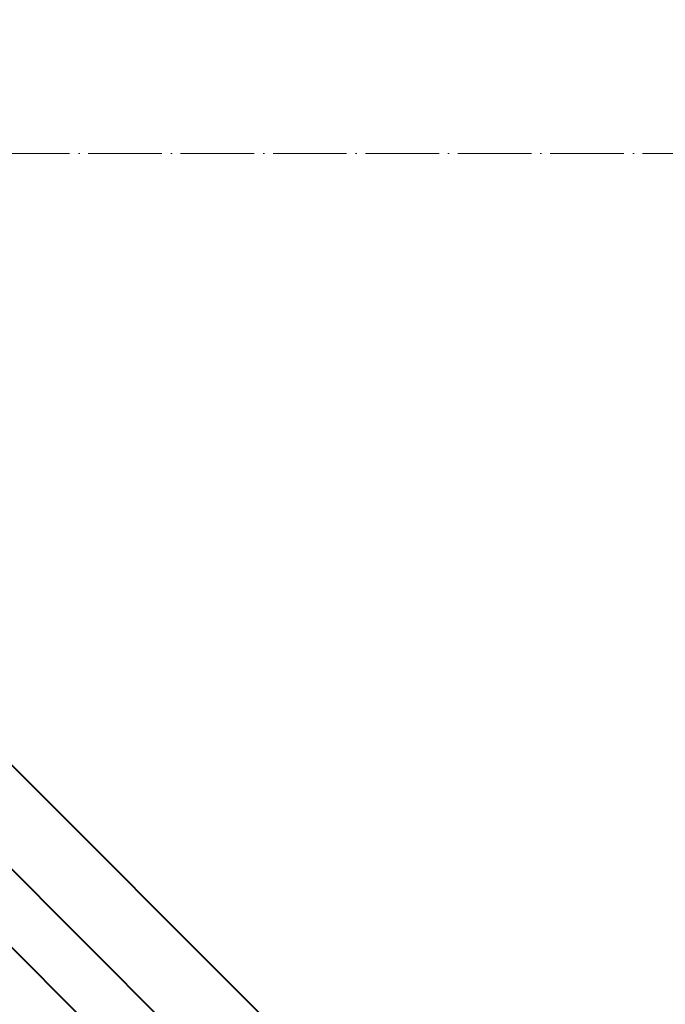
# Model space of a CAD drawing. Header units: millimetres. Extents: x -290 to 116110, y -2975 to 80225.
# Tile 100 of 247: x 41618 to 41794, y 55030 to 55298. Entities that reach past the tile are written whole.
import ezdxf

# ---------------------------------------------------------------- set-up
doc = ezdxf.new("R2010")
doc.units = ezdxf.units.MM
doc.linetypes.add('ADSK_Линия сетки', pattern=[25, 20, -2.5, 0, -2.5])
for name, color, linetype, lineweight in [('Оси', 7, 'Continuous', 9), ('Стены разрез', 7, 'Continuous', 40), ('Стены штриховка', 7, 'Continuous', 40)]:
    doc.layers.add(name, color=color, linetype=linetype, lineweight=lineweight)

# ---------------------------------------------------------------- blocks, each defined once
blk = doc.blocks.new('135_SLK_GD_AR_rvt-1-B2_-11_400__На лист секция 4_-11_400')
at = {"layer": 'Стены разрез', "lineweight": 9, "true_color": 0xaaaaaa}
h = blk.add_hatch(dxfattribs=at)
h.set_pattern_fill('FP_5', color=253, style=0, pattern_type=2)
h.set_pattern_definition([(0, (0, 0), (406.4, 101.6), [33.528, -271.272, 33.528, -271.272, -1625.6]), (0, (0, 0), (406.4, 101.6), [-609.6, 33.528, -576.072, 33.528, -271.272, -711.2]), (0, (0, 0), (406.4, 101.6), [-1524, 33.528, -169.672, 33.528, -474.472]), (120, (152.4, 50.8), (-291.188181, 301.1527241), [33.528, -271.272, 33.528, -271.272, -1625.6]), (120, (152.4, 50.8), (-291.188181, 301.1527241), [-609.6, 33.528, -576.072, 33.528, -271.272, -711.2]), (120, (152.4, 50.8), (-291.188181, 301.1527241), [-1524, 33.528, -169.672, 33.528, -474.472]), (240, (203.2, 254), (-115.211819, -402.7527241), [33.528, -271.272, 33.528, -271.272, -1625.6]), (240, (203.2, 254), (-115.211819, -402.7527241), [-609.6, 33.528, -576.072, 33.528, -271.272, -711.2]), (240, (203.2, 254), (-115.211819, -402.7527241), [-1524, 33.528, -169.672, 33.528, -474.472])])
h.paths.add_polyline_path([(-13091588.98, -9246289.5), (-13091574.84, -9246275.36), (-13094659.66, -9243190.53), (-13094659.66, -9243218.81), (-13092142.38, -9245736.1)])
at = {"layer": 'Стены разрез', "color": 253, "true_color": 0xaaaaaa}
for p, q in [((-13091574.84, -9246275.36), (-13094659.66, -9243190.53)), ((-13094624.66, -9243275.03), (-13091599.59, -9246300.11))]:
    blk.add_line(p, q, dxfattribs=at)
at = {"layer": 'Стены штриховка', "color": 253, "true_color": 0xaaaaaa}
blk.add_line((-13094639.66, -9243238.81), (-13091588.98, -9246289.5), dxfattribs=at)
blk = doc.blocks.new('A$Cc005853f')
at = {"layer": 'Оси', "color": 253, "linetype": 'ADSK_Линия сетки', "true_color": 0xaaaaaa}
blk.add_line((96019.69, 54339.45), (2670.94, 54339.45), dxfattribs=at)
at = {"lineweight": 5}
blk.add_blockref('135_SLK_GD_AR_rvt-1-B2_-11_400__На лист секция 4_-11_400', (13133512.77, 9298039.75), dxfattribs=at)

msp = doc.modelspace()

# ---------------------------------------------------------------- block references
msp.add_blockref('A$Cc005853f', (2087, 921.73))

doc.saveas('drawing.dxf')
